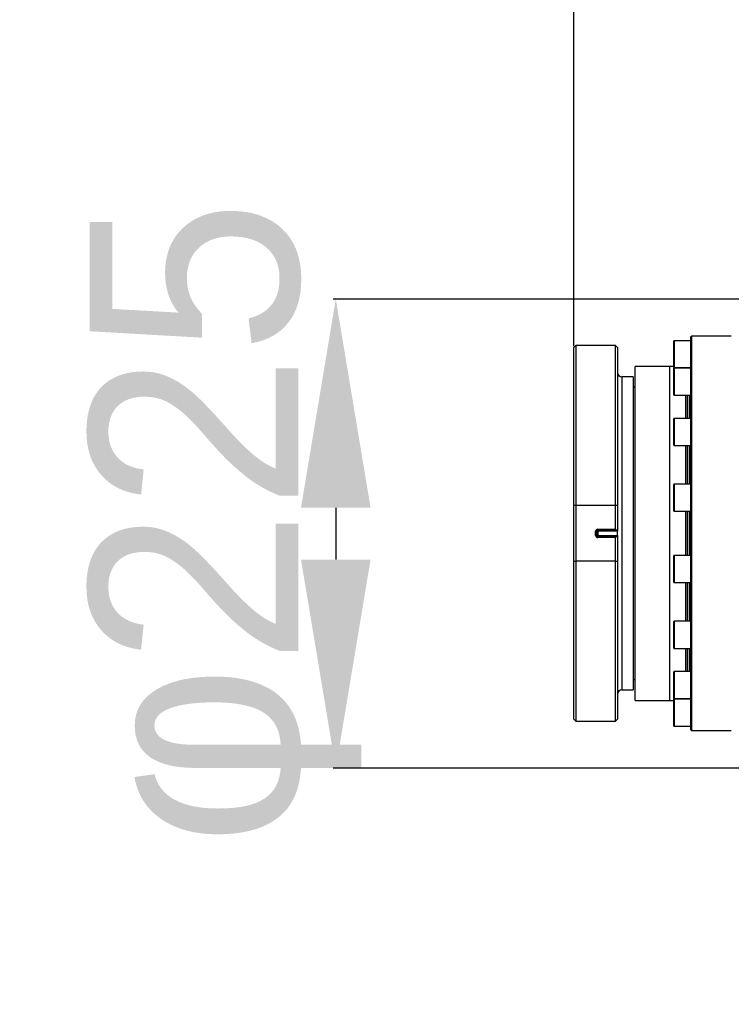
# Model space of a CAD drawing. Header units: millimetres. Extents: x -1 to 10933, y 0 to 7722.
# Tile 4 of 122: x 1520 to 1861, y 3452 to 3924. Entities that reach past the tile are written whole.
import ezdxf

# ---------------------------------------------------------------- set-up
doc = ezdxf.new("R2010")
doc.units = ezdxf.units.MM
doc.header["$LTSCALE"] = 13
doc.header["$PDSIZE"] = -1
doc.dimstyles.new('efort-st-1', dxfattribs={"dimtxt": 100, "dimasz": 100, "dimexe": 1.25, "dimexo": 0.625, "dimtad": 1, "dimdec": 0, "dimdsep": 46, "dimtxsty": 'Standard', "dimcen": 2.5, "dimclrd": 3, "dimclre": 3, "dimadec": 0, "dimazin": 0, "dimtfac": 1, "dimtmove": 0, "dimatfit": 3, "dimfxl": 1, "dimarcsym": 0})

# ---------------------------------------------------------------- blocks, each defined once
blk = doc.blocks.new('*D141')
at = {"color": 3, "lineweight": -2}
for p, q in [((3648.18, 5105.23), (671.21, 5105.23)), ((672.46, 5005.23), (672.46, 1623.93)), ((3576.39, 1523.93), (671.21, 1523.93))]:
    blk.add_line(p, q, dxfattribs=at)
at = {"color": 3}
for points in [[(689.13, 5005.23), (655.8, 5005.23), (672.46, 5105.23)], [(655.8, 1623.93), (689.13, 1623.93), (672.46, 1523.93)]]:
    blk.add_solid(points, dxfattribs=at)
at = {"layer": 'Defpoints', "color": 0}
for p in [(3648.81, 5105.23), (672.46, 1523.93), (3577.02, 1523.93)]:
    blk.add_point(p, dxfattribs=at)
at = {"color": 0, "insert": (621.84, 3343.53), "char_height": 100, "attachment_point": 5, "rotation": 90}
blk.add_mtext('3581', dxfattribs=at)
blk = doc.blocks.new('*D142')
at = {"color": 3, "lineweight": -2}
for p, q in [((3648.18, 5105.23), (470.47, 5105.23)), ((471.72, 892.9), (471.72, 5005.23)), ((2387.63, 792.9), (470.47, 792.9))]:
    blk.add_line(p, q, dxfattribs=at)
at = {"color": 3}
for points in [[(488.39, 5005.23), (455.06, 5005.23), (471.72, 5105.23)], [(455.06, 892.9), (488.39, 892.9), (471.72, 792.9)]]:
    blk.add_solid(points, dxfattribs=at)
at = {"layer": 'Defpoints', "color": 0}
for p in [(471.72, 5105.23), (3648.81, 5105.23), (2388.26, 792.9)]:
    blk.add_point(p, dxfattribs=at)
at = {"color": 0, "insert": (421.1, 2938.83), "char_height": 100, "attachment_point": 5, "rotation": 90}
blk.add_mtext('4312', dxfattribs=at)
blk = doc.blocks.new('*D154')
at = {"color": 3, "lineweight": -2}
for p, q in [((1785.81, 3767.56), (1785.81, 4264.07)), ((1933.81, 4262.82), (1885.81, 4262.82)), ((2033.81, 3678.56), (2033.81, 4264.07))]:
    blk.add_line(p, q, dxfattribs=at)
at = {"color": 3}
for points in [[(1885.81, 4279.49), (1885.81, 4246.15), (1785.81, 4262.82)], [(1933.81, 4246.15), (1933.81, 4279.49), (2033.81, 4262.82)]]:
    blk.add_solid(points, dxfattribs=at)
at = {"layer": 'Defpoints', "color": 0}
for p in [(1785.81, 4262.82), (1785.81, 3766.93), (2033.81, 3677.93)]:
    blk.add_point(p, dxfattribs=at)
at = {"color": 0, "insert": (1909.81, 4313.44), "char_height": 100, "attachment_point": 5}
blk.add_mtext('248', dxfattribs=at)
blk = doc.blocks.new('*D155')
at = {"color": 3, "lineweight": -2}
for p, q in [((2032.65, 3790.21), (1670.6, 3790.21)), ((1671.85, 3690.21), (1671.85, 3665.39)), ((2032.65, 3565.39), (1670.6, 3565.39))]:
    blk.add_line(p, q, dxfattribs=at)
at = {"color": 3}
for points in [[(1688.51, 3690.21), (1655.18, 3690.21), (1671.85, 3790.21)], [(1655.18, 3665.39), (1688.51, 3665.39), (1671.85, 3565.39)]]:
    blk.add_solid(points, dxfattribs=at)
at = {"layer": 'Defpoints', "color": 0}
for p in [(2033.27, 3790.21), (1671.85, 3565.39), (2033.27, 3565.39)]:
    blk.add_point(p, dxfattribs=at)
at = {"color": 0, "insert": (1618.99, 3683.13), "char_height": 100, "attachment_point": 5, "rotation": 90}
blk.add_mtext('φ225', dxfattribs=at)

msp = doc.modelspace()

# ---------------------------------------------------------------- linework, layer by layer
at = {"color": 7, "linetype": 'Continuous', "lineweight": 25}
for p, q in [((1833.81, 3759.11), (1833.81, 3770.15)), ((1841.81, 3770.25), (1833.91, 3770.25)), ((1842.31, 3772.43), (1841.81, 3771.93)), ((1841.81, 3771.93), (1841.81, 3659.59)), ((1861.31, 3772.43), (1842.31, 3772.43)), ((1842.31, 3772.43), (1842.31, 3583.43)), ((1786.81, 3767.93), (1785.81, 3766.93)), ((1785.81, 3691.24), (1785.81, 3766.93)), ((1805.81, 3767.93), (1786.81, 3767.93)), ((1786.81, 3767.93), (1786.81, 3691.31)), ((1806.81, 3766.93), (1805.81, 3767.93)), ((1805.81, 3691.31), (1805.81, 3767.93)), ((1806.81, 3766.93), (1806.81, 3691.24)), ((1831.81, 3757.92), (1815.31, 3757.92)), ((1815.31, 3597.94), (1815.31, 3757.92)), ((1833.81, 3757.93), (1831.81, 3757.93)), ((1831.81, 3597.93), (1831.81, 3757.93)), ((1833.81, 3757.35), (1833.81, 3759.11)), ((1833.81, 3744.71), (1833.81, 3757.09)), ((1833.91, 3757.25), (1841.81, 3757.25)), ((1841.81, 3757.19), (1833.91, 3757.19)), ((1839.31, 3757.25), (1839.31, 3757.19)), ((1840.18, 3757.25), (1840.18, 3757.19)), ((1814.31, 3752.93), (1808.81, 3752.93)), ((1814.31, 3752.93), (1814.31, 3602.93)), ((1815.31, 3747.93), (1814.31, 3747.93)), ((1833.81, 3744.29), (1833.81, 3744.71)), ((1833.91, 3744.19), (1841.81, 3744.19)), ((1839.31, 3744.19), (1839.31, 3733.04)), ((1840.18, 3744.19), (1840.18, 3733.04)), ((1833.81, 3720.14), (1833.81, 3732.94)), ((1841.81, 3733.04), (1833.91, 3733.04)), ((1833.91, 3720.04), (1841.81, 3720.04)), ((1839.31, 3720.04), (1839.31, 3701.5)), ((1840.18, 3720.04), (1840.18, 3701.5)), ((1833.81, 3688.6), (1833.81, 3701.4)), ((1841.81, 3701.5), (1833.91, 3701.5)), ((1786.81, 3691.31), (1785.81, 3691.24)), ((1785.81, 3664.63), (1785.81, 3691.24)), ((1805.81, 3691.31), (1786.81, 3691.31)), ((1786.81, 3691.31), (1786.81, 3664.55)), ((1806.81, 3691.24), (1805.81, 3691.31)), ((1805.81, 3679.93), (1805.81, 3691.31)), ((1806.81, 3691.24), (1806.81, 3679.43)), ((1833.91, 3688.5), (1841.81, 3688.5)), ((1839.31, 3688.5), (1839.31, 3667.36)), ((1840.18, 3688.5), (1840.18, 3667.36)), ((1797.31, 3679.43), (1797.31, 3679.93)), ((1797.31, 3679.93), (1805.81, 3679.93)), ((1805.81, 3679.93), (1806.31, 3679.43)), ((1796.81, 3678.93), (1796.31, 3678.93)), ((1796.31, 3676.93), (1796.31, 3678.93)), ((1796.81, 3676.93), (1796.31, 3676.93)), ((1796.81, 3678.93), (1796.81, 3676.93)), ((1797.31, 3678.93), (1796.81, 3678.93)), ((1797.31, 3676.93), (1796.81, 3676.93)), ((1806.31, 3679.43), (1797.31, 3679.43)), ((1797.31, 3678.93), (1797.31, 3679.43)), ((1797.31, 3678.93), (1797.31, 3676.93)), ((1806.81, 3678.93), (1797.31, 3678.93)), ((1797.31, 3676.93), (1806.81, 3676.93)), ((1797.31, 3676.93), (1797.31, 3676.43)), ((1797.31, 3676.43), (1797.31, 3675.93)), ((1797.31, 3676.43), (1806.31, 3676.43)), ((1805.81, 3675.93), (1797.31, 3675.93)), ((1806.31, 3676.43), (1805.81, 3675.93)), ((1805.81, 3664.55), (1805.81, 3675.93)), ((1806.81, 3679.43), (1806.31, 3679.43)), ((1806.31, 3676.43), (1806.81, 3676.43)), ((1806.81, 3679.43), (1806.81, 3678.93)), ((1806.81, 3676.93), (1806.81, 3678.93)), ((1806.81, 3676.93), (1806.81, 3676.43)), ((1806.81, 3676.43), (1806.81, 3664.63)), ((1833.81, 3654.46), (1833.81, 3667.26)), ((1841.81, 3667.36), (1833.91, 3667.36)), ((1785.81, 3588.93), (1785.81, 3664.63)), ((1785.81, 3664.63), (1786.81, 3664.55)), ((1786.81, 3664.55), (1786.81, 3587.93)), ((1805.81, 3664.55), (1786.81, 3664.55)), ((1805.81, 3664.55), (1806.81, 3664.63)), ((1805.81, 3587.93), (1805.81, 3664.55)), ((1806.81, 3664.63), (1806.81, 3588.93)), ((1841.81, 3659.59), (1841.81, 3583.93)), ((1833.91, 3654.36), (1841.81, 3654.36)), ((1839.31, 3654.36), (1839.31, 3635.82)), ((1840.18, 3654.36), (1840.18, 3635.82)), ((1833.81, 3622.92), (1833.81, 3635.72)), ((1841.81, 3635.82), (1833.91, 3635.82)), ((1833.91, 3622.82), (1841.81, 3622.82)), ((1839.31, 3622.82), (1839.31, 3611.68)), ((1840.18, 3622.82), (1840.18, 3611.68)), ((1833.81, 3598.78), (1833.81, 3611.58)), ((1841.81, 3611.68), (1833.91, 3611.68)), ((1814.31, 3607.93), (1815.31, 3607.93)), ((1808.81, 3602.93), (1814.31, 3602.93)), ((1815.31, 3597.94), (1831.81, 3597.94)), ((1831.81, 3597.93), (1833.81, 3597.93)), ((1833.81, 3585.71), (1833.81, 3598.51)), ((1833.91, 3598.68), (1841.81, 3598.68)), ((1841.81, 3598.61), (1833.91, 3598.61)), ((1839.31, 3598.68), (1839.31, 3598.61)), ((1840.18, 3598.68), (1840.18, 3598.61)), ((1785.81, 3588.93), (1786.81, 3587.93)), ((1786.81, 3587.93), (1805.81, 3587.93)), ((1805.81, 3587.93), (1806.81, 3588.93)), ((1833.91, 3585.61), (1841.81, 3585.61)), ((1841.81, 3583.93), (1842.31, 3583.43)), ((1842.31, 3583.43), (1861.31, 3583.43))]:
    msp.add_line(p, q, dxfattribs=at)
at = {"color": 8, "linetype": 'Continuous', "lineweight": 25}
for p, q in [((1833.91, 3770.25), (1833.91, 3759.04)), ((1833.91, 3759.04), (1833.91, 3757.25)), ((1833.91, 3757.19), (1833.91, 3744.62)), ((1841.31, 3757.19), (1841.31, 3757.25)), ((1808.81, 3752.93), (1808.81, 3602.93)), ((1833.91, 3744.62), (1833.91, 3744.19)), ((1841.31, 3733.04), (1841.31, 3744.19)), ((1833.91, 3733.04), (1833.91, 3720.04)), ((1841.31, 3701.5), (1841.31, 3720.04)), ((1833.91, 3701.5), (1833.91, 3688.5)), ((1841.31, 3667.36), (1841.31, 3688.5)), ((1833.91, 3667.36), (1833.91, 3654.36)), ((1841.31, 3635.82), (1841.31, 3654.36)), ((1833.91, 3635.82), (1833.91, 3622.82)), ((1841.31, 3611.68), (1841.31, 3622.82)), ((1833.91, 3611.68), (1833.91, 3598.68)), ((1833.91, 3598.61), (1833.91, 3585.61)), ((1841.31, 3598.61), (1841.31, 3598.68))]:
    msp.add_line(p, q, dxfattribs=at)
at = {"color": 0, "linetype": 'Continuous', "lineweight": 18}
msp.add_arc((3648.81, 2197.93), 2907.3, 30, 170, dxfattribs=at)
at = {"color": 7, "linetype": 'Continuous', "lineweight": 25}
for centre, radius, start, end in [((1833.91, 3770.15), 0.1, 90, 180), ((1833.91, 3757.35), 0.1, 180, 270), ((1833.91, 3757.09), 0.1, 90, 180), ((1808.81, 3754.93), 2, 180, 270), ((1833.91, 3744.29), 0.1, 180, 270), ((1833.91, 3732.94), 0.1, 90, 180), ((1833.91, 3720.14), 0.1, 180, 270), ((1833.91, 3701.4), 0.1, 90, 180), ((1833.91, 3688.6), 0.1, 180, 270), ((1797.31, 3678.93), 1, 90, 180), ((1797.31, 3676.93), 1, 180, 270), ((1797.31, 3678.93), 0.5, 90, 180), ((1797.31, 3676.93), 0.5, 180, 270), ((1833.91, 3667.26), 0.1, 90, 180), ((1833.91, 3654.46), 0.1, 180, 270), ((1833.91, 3635.72), 0.1, 90, 180), ((1833.91, 3622.92), 0.1, 180, 270), ((1833.91, 3611.58), 0.1, 90, 180), ((1808.81, 3600.93), 2, 90, 180), ((1833.91, 3598.78), 0.1, 180, 270), ((1833.91, 3598.51), 0.1, 90, 180), ((1833.91, 3585.71), 0.1, 180, 270)]:
    msp.add_arc(centre, radius, start, end, dxfattribs=at)

# ---------------------------------------------------------------- dimensions: what is measured, and where the dimension line sits
at = {"color": 0}
for base, p1, p2, picture, middle in [((471.72, 5105.23), (2388.26, 792.9), (3648.81, 5105.23), '*D142', (471.72, 2938.83)), ((672.46, 1523.93), (3648.81, 5105.23), (3577.02, 1523.93), '*D141', (672.46, 3343.53))]:
    dim = msp.add_linear_dim(base=base, p1=p1, p2=p2, angle=90, dimstyle='efort-st-1', dxfattribs=at)
    dim.commit()
    dim.dimension.update_dxf_attribs({"geometry": picture, "text_midpoint": middle, "dimtype": 160})
dim = msp.add_linear_dim(base=(1785.81, 4262.82), p1=(2033.81, 3677.93), p2=(1785.81, 3766.93), dimstyle='efort-st-1', dxfattribs=at)
dim.commit()
dim.dimension.update_dxf_attribs({"geometry": '*D154', "text_midpoint": (1909.81, 4262.82), "dimtype": 160})
dim = msp.add_linear_dim(base=(1671.85, 3565.39), p1=(2033.27, 3790.21), p2=(2033.27, 3565.39), angle=90, text='φ<>', dimstyle='efort-st-1', override={"dimtxsty": 'Standard'}, dxfattribs=at)
dim.commit()
dim.dimension.update_dxf_attribs({"geometry": '*D155', "text_midpoint": (1671.85, 3683.13), "dimtype": 160})

doc.saveas('drawing.dxf')
